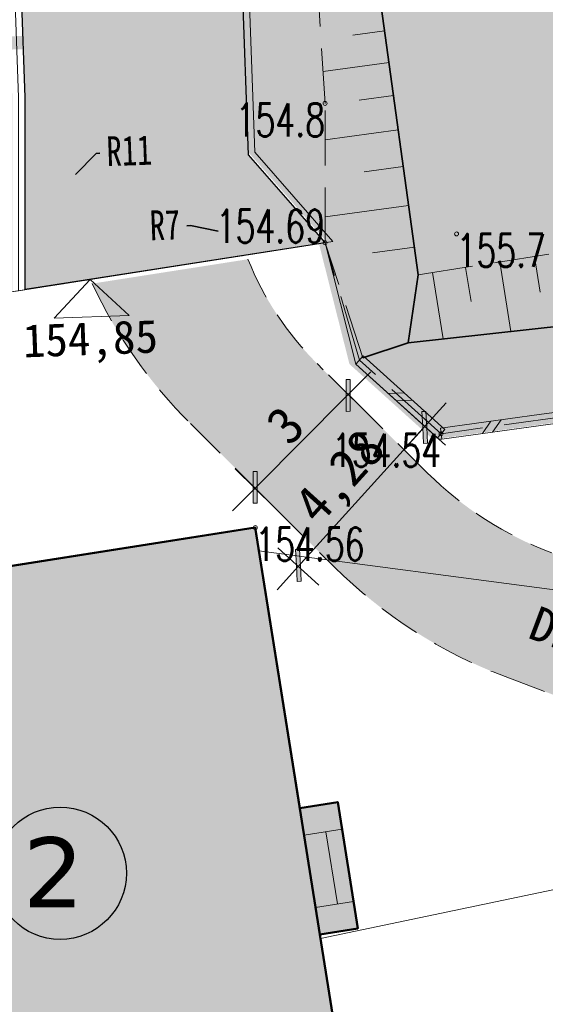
# Model space of a CAD drawing. Header units: feet. Extents: x 7493042 to 7493387, y 5986509 to 5986725.
# Tile 6 of 73: x 7493183 to 7493195, y 5986588 to 5986610. Entities that reach past the tile are written whole.
import ezdxf
from ezdxf import colors
from ezdxf.entities.mleader import LeaderData, LeaderLine
from ezdxf.enums import TextEntityAlignment as Align
from ezdxf.math import Vec2, Vec3

# ---------------------------------------------------------------- set-up
doc = ezdxf.new("R2010")
doc.units = ezdxf.units.FT
doc.header["$MEASUREMENT"] = 0
for name, pattern in [('1_1', [0]), ('1_OTKU', [2, 1.5, -0.5]), ('1_OTRK', [1.75, 1.25, -0.5]), ('1_OTRKG', [1.75, 1.25, -0.5]), ('2_EGBN', [0]), ('2_EGBO', [0]), ('2_EGBS', [0]), ('2_EGBSG', [0]), ('2_EGBU_A', [0]), ('3_SUCP', [0]), ('3_SUEP_A', [0]), ('HIDDEN2', [4.7625, 3.175, -1.5875])]:
    doc.linetypes.add(name, pattern=pattern)
doc.layers.get('0').update_dxf_attribs({"color": 250, "linetype": 'CONTINUOUS', "lineweight": 100})
doc.layers.get('Defpoints').update_dxf_attribs({"linetype": 'CONTINUOUS'})
doc.layers.add('1_DZIALKI', color=7, linetype='CONTINUOUS')
for name, color, linetype, lineweight in [('_budynek', 7, 'CONTINUOUS', 50), ('_droga', 7, 'CONTINUOUS', 30), ('_k_droga', 3, 'CONTINUOUS', 30), ('_k_kreskowanie', 250, 'CONTINUOUS', 5), ('_k_opis', 1, 'CONTINUOUS', 13), ('_k_widok', 7, 'CONTINUOUS', 18), ('_k_woda', 5, 'CONTINUOUS', 40), ('_k_wymiar', 7, 'CONTINUOUS', 13), ('_k_zarys', 7, 'HIDDEN2', 20), ('_k_ściany', 7, 'CONTINUOUS', 35), ('EGBB_L_0', 250, '2_EGBU_A', 50), ('EGBC_L_0', 7, '2_EGBN', 18), ('EGBE_L_3', 7, '2_EGBS', 18), ('EGBE_L_4', 7, '2_EGBO', 18), ('Obrys', 7, 'CONTINUOUS', 25), ('OTD_L_12', 7, 'CONTINUOUS', 18), ('OTK_L_4', 7, '1_OTKU', 18), ('OTO_L_0', 7, 'CONTINUOUS', 35), ('OTR_L_1', 7, '1_OTRK', 18), ('OTR_T_0', 7, 'CONTINUOUS', 18), ('OTR_T_1', 7, 'CONTINUOUS', 18), ('SUEP_L_0', 1, '3_SUEP_A', 18), ('WODA PROJ.', 150, 'CONTINUOUS', 30), ('WYMIAR-ARCH', 7, 'CONTINUOUS', 9)]:
    doc.layers.add(name, color=color, linetype=linetype, lineweight=lineweight)
doc.layers.add('_k_niewidoczna', color=72, linetype='CONTINUOUS', lineweight=9, plot=False)
doc.layers.add('SUCP_L_0', color=7, linetype='3_SUCP', lineweight=18, true_color=0xd200d2)
doc.styles.add('GENERATED_STYLE_1', font='MS Gothic.ttf')
doc.styles.add('GENERATED_STYLE_2', font='MS Gothic.ttf')
doc.styles.get("Standard").update_dxf_attribs({"font": 'Simplex.SHX', "width": 0.75})
doc.dimstyles.new('zag 500', dxfattribs={"dimtxt": 0.85, "dimasz": 0.09, "dimexe": 1.25, "dimexo": 0.625, "dimgap": 0.1, "dimtad": 1, "dimtxsty": 'GENERATED_STYLE_1', "dimblk": 'W', "dimcen": 2.5, "dimse1": 1, "dimse2": 1, "dimclrd": 7, "dimclrt": 256, "dimadec": 0, "dimazin": 0, "dimtfac": 1, "dimtmove": 0, "dimatfit": 0, "dimfxl": 1.25, "dimlwd": 5, "dimarcsym": 0})

# ---------------------------------------------------------------- blocks, each defined once
blk = doc.blocks.new('2_OTRN')
at = {"linetype": 'Continuous'}
blk.add_circle((0, 0), 0.045, dxfattribs=at)
blk = doc.blocks.new('2_OTRS')
at = {"linetype": 'Continuous'}
blk.add_circle((0, 0), 0.045, dxfattribs=at)
blk = doc.blocks.new('W')
at = {"layer": 'WYMIAR-ARCH'}
h = blk.add_hatch(color=256, dxfattribs=at)
h.paths.add_polyline_path([(0, 0.76), (0, 0), (0.65, 0), (2.98, 2.33), (2.27, 3.04)])
h.paths.add_polyline_path([(-0.56, 0.21), (-0.76, 0), (0, 0), (0, 0.76)])
h.paths.add_polyline_path([(0, -0.65), (0.15, -0.5), (0.65, 0), (0, 0)])
h.paths.add_polyline_path([(0, 0), (-0.76, 0), (-3.39, -2.62), (-2.68, -3.33), (0, -0.65)])
blk.add_hatch(color=256, dxfattribs=at).paths.add_polyline_path([(-0.76, 0), (-3.39, -2.62), (-2.68, -3.33), (0, -0.65), (0, 0)])
for p, q in [((0, -7), (0, 7)), ((-0.56, 0.21), (2.27, 3.04)), ((2.27, 3.04), (2.98, 2.33)), ((-8, 0), (8, 0)), ((-0.56, 0.21), (-3.39, -2.62)), ((0.15, -0.5), (2.98, 2.33)), ((0.15, -0.5), (-2.68, -3.33)), ((-3.39, -2.62), (-2.68, -3.33))]:
    blk.add_line(p, q, dxfattribs=at)
blk = doc.blocks.new('*D526')
at = {"layer": '_k_wymiar', "color": 7, "lineweight": 5, "transparency": 16777216}
blk.add_line((25.54, -28.731), (27.599, -26.804), dxfattribs=at)
at = {"layer": 'Defpoints', "color": 0, "transparency": 16777216}
for p in [(27.665, -26.743), (28.096, -27.204), (25.905, -29.253)]:
    blk.add_point(p, dxfattribs=at)
at = {"layer": '_k_wymiar', "color": 7, "lineweight": 5, "transparency": 16777216, "xscale": 0.09, "yscale": 0.09, "zscale": 0.09}
for p, rotation in [((27.665, -26.743), 43.09050239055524), ((25.474, -28.792), 223.0905023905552)]:
    blk.add_blockref('W', p, dxfattribs=dict(at, rotation=rotation))
at = {"layer": '_k_wymiar', "transparency": 16777216, "insert": (26.211, -27.384), "char_height": 0.85, "attachment_point": 5, "rotation": 43.0905, "style": 'GENERATED_STYLE_1'}
blk.add_mtext('3', dxfattribs=at)
blk = doc.blocks.new('*D527')
at = {"layer": '_k_wymiar', "color": 7, "lineweight": 5, "transparency": 16777216}
blk.add_line((26.452, -30.533), (29.308, -27.596), dxfattribs=at)
at = {"layer": 'Defpoints', "color": 0, "transparency": 16777216}
for p in [(28.881, -27.055), (29.371, -27.531), (25.899, -30.121)]:
    blk.add_point(p, dxfattribs=at)
at = {"layer": '_k_wymiar', "color": 7, "lineweight": 5, "transparency": 16777216, "xscale": 0.09, "yscale": 0.09, "zscale": 0.09}
for p, rotation in [((29.371, -27.531), 45.80049299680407), ((26.389, -30.597), 225.8004929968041)]:
    blk.add_blockref('W', p, dxfattribs=dict(at, rotation=rotation))
at = {"layer": '_k_wymiar', "transparency": 16777216, "insert": (27.465, -28.661), "char_height": 0.85, "attachment_point": 5, "rotation": 45.8005, "style": 'GENERATED_STYLE_1'}
blk.add_mtext('4,28', dxfattribs=at)
blk = doc.blocks.new('pzt_sanit')
at = {"layer": '_k_woda', "linetype": 'ByBlock', "lineweight": 40, "const_width": 0.3}
blk.add_lwpolyline([(-5.846, -0.217), (-5.813, -1.111), (-4.792, -3.908), (-3.227, -46.049), (-3.667, -46.51), (-14.53, -46.869), (-23.229, -54.09), (-22.397, -57.955)], dxfattribs=at)
blk = doc.blocks.new('dz_89')
at = {"layer": '_k_droga', "transparency": 33554483}
h = blk.add_hatch(color=1, dxfattribs=at)
h.dxf.hatch_style = 1
h.paths.add_polyline_path([(37.393, 16.97), (32.135, 16.97, 0.189501), (24.644, 14.025, -0.021986), (24.89, 13.09, 0.037008), (26.512, 12.97), (37.393, 12.97)], flags=17)
h.paths.add_polyline_path([(25.475, -23.498), (21.921, -23.92, -0.097719), (21.101, -19.741), (21.141, 10.746, 0.180353), (19.438, 15.331), (16.177, 19.107, -0.090114), (14.18, 22.495), (17.933, 23.878, 0.090114), (19.204, 21.722), (21.215, 19.394, 0.217942), (26.512, 16.97), (37.393, 16.97), (37.393, 12.97), (32.135, 12.97, 0.413835), (25.135, 5.979), (25.1, -21.228, 0.082721)])
at = {"layer": '_k_droga', "transparency": 33554457}
h = blk.add_hatch(color=1, dxfattribs=at)
h.dxf.hatch_style = 1
edge = h.paths.add_edge_path()
edge.add_line((45.037, -52.748), (39.55, -55.361))
edge.add_line((39.55, -55.361), (40.92, -58.031))
edge.add_line((40.92, -58.031), (46.488, -55.38))
edge.add_arc((40.698, -46.027), 11, 301.7599, 427.211)
edge.add_line((44.959, -35.886), (32.139, -30.503))
edge.add_arc((35.237, -23.127), 8, 223.0905, 247.2214, ccw=False)
edge.add_line((29.395, -28.592), (28.096, -27.204))
edge.add_line((28.096, -27.204), (26.988, -26.019))
edge.add_arc((32.1, -21.237), 7, 199.6794, 223.0905, ccw=False)
edge.add_line((25.508, -23.594), (21.96, -24.016))
edge.add_arc((32.101, -19.755), 11, 202.7918, 223.0905)
edge.add_line((24.068, -27.27), (27.204, -30.642))
edge.add_arc((35.246, -23.114), 11.015, 223.1068, 246.7087)
edge.add_line((30.89, -33.232), (37.387, -35.96))
edge.add_line((37.387, -35.96), (43.795, -38.651))
edge.add_arc((40.698, -46.027), 8, -57.151, 67.2214, ccw=False)
at = {"layer": '_k_kreskowanie', "ltscale": 0.01, "transparency": 33554559}
h = blk.add_hatch(dxfattribs=at)
h.set_pattern_fill('AR-B816', color=256, scale=0.04)
edge = h.paths.add_edge_path()
edge.add_line((25.62, -5.244), (25.634, 5.479))
edge.add_arc((32.884, 5.47), 7.25, 90, 179.926, ccw=False)
edge.add_line((32.884, 12.72), (37.393, 12.72))
edge.add_line((37.393, 12.72), (37.393, 17.22))
edge.add_line((37.393, 17.22), (27.071, 17.22))
edge.add_arc((27.071, 24.47), 7.25, 220.8203, 270, ccw=False)
edge.add_line((21.585, 19.731), (19.582, 22.048))
edge.add_arc((24.501, 26.297), 6.5, 180.0009, 220.8204, ccw=False)
edge.add_line((18.001, 26.297), (18.001, 37.625))
edge.add_line((18.001, 37.625), (13.001, 37.625))
edge.add_line((13.001, 37.625), (13.001, 26.297))
edge.add_arc((24.502, 26.297), 11.5, 180.0006, 220.8202)
edge.add_line((15.799, 18.78), (19.06, 15.005))
edge.add_arc((14.141, 10.756), 6.5, -0.0737, 40.8197, ccw=False)
edge.add_line((20.641, 10.747), (20.601, -19.74))
edge.add_line((20.601, -19.74), (20.44, -24.096))
edge.add_line((20.44, -24.096), (27.266, -23.285))
edge.add_line((27.266, -23.285), (25.6, -21.229))
edge.add_line((25.6, -21.229), (25.62, -5.244))
at = {"layer": '_k_kreskowanie', "transparency": 33554534}
h = blk.add_hatch(color=252, dxfattribs=at)
h.dxf.hatch_style = 1
h.paths.add_polyline_path([(26.567, -38.954), (27.431, -38.85), (27.083, -35.971), (26.219, -36.075), (25.447, -29.682), (5.761, -32.034), (6.798, -41.177), (5.858, -41.284), (4.9, -42.672), (5.139, -45.111), (6.478, -46.092), (7.421, -45.95), (7.558, -47.142), (13.215, -46.493), (13.215, -46.494), (13.246, -46.741), (21.58, -45.709), (21.549, -45.461), (27.276, -44.83)])
at = {"layer": '_k_widok', "true_color": 0x727430, "transparency": 33554483}
h = blk.add_hatch(color=67, dxfattribs=at)
h.dxf.hatch_style = 1
edge = h.paths.add_edge_path()
edge.add_line((12.709, 26.381), (7.709, 26.381))
edge.add_line((7.709, 26.381), (7.709, 37.781))
edge.add_line((7.709, 37.781), (6.37, 37.781))
edge.add_line((6.37, 37.781), (5.616, 14.495))
edge.add_line((5.616, 14.495), (18.804, 14.912))
edge.add_line((18.804, 14.912), (15.543, 18.687))
edge.add_arc((24.359, 26.303), 11.65, 180.0006, 220.8202, ccw=False)
edge.add_line((12.709, 26.303), (12.709, 26.381))
h.paths.add_polyline_path([(40.369, 42.128), (6.46, 40.548), (6.37, 37.781), (20.179, 37.781), (20.179, 39.051), (40.389, 39.051)])
h.paths.add_polyline_path([(40.389, 27.151), (32.289, 27.151), (32.289, 24.751), (31.129, 24.751), (31.129, 22.415), (31.249, 22.415), (31.249, 18.795), (31.129, 18.795), (31.129, 17.375), (37.401, 17.375)], flags=16)
edge = h.paths.add_edge_path()
edge.add_line((28.969, 24.751), (18.202, 24.751))
edge.add_arc((24.359, 26.303), 6.35, 194.1472, 220.8203)
edge.add_line((19.554, 22.152), (19.677, 22.009))
edge.add_line((19.677, 22.009), (22.761, 18.727))
edge.add_arc((26.929, 24.475), 7.1, 234.0549, 270)
edge.add_line((26.929, 17.375), (28.969, 17.375))
edge.add_line((28.969, 17.375), (28.969, 18.795))
edge.add_line((28.969, 18.795), (28.849, 18.795))
edge.add_line((28.849, 18.795), (28.849, 22.415))
edge.add_line((28.849, 22.415), (28.969, 22.415))
edge.add_line((28.969, 22.415), (28.969, 24.751))
edge = h.paths.add_edge_path()
edge.add_arc((13.998, 10.761), 6.35, 359.926, 400.8197)
edge.add_line((18.804, 14.912), (5.61, 14.495))
edge.add_line((5.61, 14.495), (5.006, -5.566))
edge.add_line((5.006, -5.566), (4.942, -30.191))
edge.add_line((4.942, -30.191), (-10.953, -30.011))
edge.add_line((-10.953, -30.011), (-7.98, -62.864))
edge.add_line((-7.98, -62.864), (26.627, -58.205))
edge.add_line((26.627, -58.205), (32.591, -54.964))
edge.add_line((32.591, -54.964), (40.396, -43.595))
edge.add_line((40.396, -43.595), (36.092, -43.967))
edge.add_line((36.092, -43.967), (27.134, -44.825))
edge.add_line((27.134, -44.825), (21.407, -45.456))
edge.add_line((21.407, -45.456), (21.762, -48.257))
edge.add_line((21.762, -48.257), (13.384, -49.23))
edge.add_line((13.384, -49.23), (13.211, -47.695))
edge.add_line((13.211, -47.695), (7.145, -48.465))
edge.add_line((7.145, -48.465), (4.159, -45.613))
edge.add_line((4.159, -45.613), (3.796, -42.437))
edge.add_line((3.796, -42.437), (5.607, -40.023))
edge.add_line((5.607, -40.023), (4.509, -31.21))
edge.add_line((4.509, -31.21), (7.406, -30.84))
edge.add_line((7.406, -30.84), (7.354, -25.591))
edge.add_line((7.354, -25.591), (13.524, -24.896))
edge.add_line((13.524, -24.896), (20.147, -24.109))
edge.add_line((20.147, -24.109), (20.309, -19.732))
edge.add_line((20.309, -19.732), (20.348, 10.753))
edge = h.paths.add_edge_path(flags=16)
edge.add_line((13.019, -13.439), (8.44, -13.339))
edge.add_line((8.44, -13.339), (8.266, -8.384))
edge.add_line((8.266, -8.384), (6.892, -8.398))
edge.add_line((6.892, -8.398), (6.955, 13.775))
edge.add_line((6.955, 13.775), (18.002, 13.775))
edge.add_line((18.002, 13.775), (17.98, -3.657))
edge.add_line((17.98, -3.657), (18.836, -3.658))
edge.add_line((18.836, -3.658), (18.835, -5.039))
edge.add_line((18.835, -5.039), (17.978, -5.038))
edge.add_line((17.978, -5.038), (17.974, -8.28))
edge.add_line((17.974, -8.28), (19.777, -8.507))
edge.add_line((19.777, -8.507), (19.728, -11.447))
edge.add_line((19.728, -11.447), (18.066, -11.465))
edge.add_line((18.066, -11.465), (18.025, -13.375))
edge.add_line((18.025, -13.375), (18.318, -13.481))
edge.add_line((18.318, -13.481), (18.314, -14.581))
edge.add_line((18.314, -14.581), (20.316, -14.583))
edge.add_line((20.316, -14.583), (20.313, -16.583))
edge.add_line((20.313, -16.583), (18.311, -16.581))
edge.add_line((18.311, -16.581), (18.302, -17.48))
edge.add_line((18.302, -17.48), (14.302, -17.464))
edge.add_line((14.302, -17.464), (14.318, -13.464))
edge.add_line((14.318, -13.464), (13.019, -13.439))
edge = h.paths.add_edge_path()
edge.add_line((70.705, -22.957), (71.447, -22.857))
edge.add_line((71.447, -22.857), (69.849, 11.458))
edge.add_line((69.849, 11.458), (26.862, 9.456))
edge.add_arc((32.742, 5.475), 7.1, 145.8996, 179.926)
edge.add_line((25.642, 5.484), (25.628, -5.239))
edge.add_line((25.628, -5.239), (25.607, -21.17))
edge.add_line((25.607, -21.17), (27.3, -23.259))
edge.add_line((27.3, -23.259), (27.123, -23.279))
edge.add_line((27.123, -23.279), (27.717, -26.056))
edge.add_line((27.717, -26.056), (29.537, -27.826))
edge.add_line((29.537, -27.826), (29.603, -27.828))
edge.add_line((29.603, -27.828), (36.526, -27.133))
edge.add_line((36.526, -27.133), (36.263, -25.09))
edge.add_line((36.263, -25.09), (36.078, -24.663))
edge.add_line((36.078, -24.663), (35.156, -23.368))
edge.add_line((35.156, -23.368), (35.004, -22.591))
edge.add_line((35.004, -22.591), (39.106, -22.112))
edge.add_line((39.106, -22.112), (39.204, -22.948))
edge.add_line((39.204, -22.948), (38.265, -25.074))
edge.add_line((38.265, -25.074), (38.502, -26.896))
edge.add_line((38.502, -26.896), (39.514, -26.795))
edge.add_line((39.514, -26.795), (41.058, -26.64))
edge.add_line((41.058, -26.64), (43.632, -26.383))
edge.add_line((43.632, -26.383), (44.919, -26.255))
edge.add_line((44.919, -26.255), (47.492, -25.997))
edge.add_line((47.492, -25.997), (49.958, -25.731))
edge.add_line((49.958, -25.731), (52.312, -25.456))
edge.add_line((52.312, -25.456), (58.197, -24.769))
edge.add_line((58.197, -24.769), (59.374, -24.632))
edge.add_line((59.374, -24.632), (60.551, -24.494))
edge.add_line((60.551, -24.494), (60.21, -21.286))
edge.add_line((60.21, -21.286), (62.11, -21.056))
edge.add_line((62.11, -21.056), (62.426, -24.13))
edge.add_line((62.426, -24.13), (64.212, -25.367))
edge.add_line((64.212, -25.367), (70.909, -24.475))
edge.add_line((70.909, -24.475), (70.705, -22.957))
h.paths.add_polyline_path([(43.909, 33.171), (43.409, 33.171)], flags=17)
h.paths.add_polyline_path([(51.809, 33.171), (52.309, 33.171), (52.258, 33.171)], flags=17)
h.paths.add_polyline_path([(51.609, 31.971), (51.109, 31.971)], flags=17)
h.paths.add_polyline_path([(50.409, 31.971), (50.909, 31.971)], flags=17)
h.paths.add_polyline_path([(49.709, 31.971), (50.209, 31.971)], flags=17)
h.paths.add_polyline_path([(49.509, 33.171), (49.009, 34.888)], flags=17)
h.paths.add_polyline_path([(48.309, 31.971), (48.809, 31.971)], flags=17)
h.paths.add_polyline_path([(48.109, 31.971), (47.609, 31.971)], flags=17)
h.paths.add_polyline_path([(47.409, 31.971), (46.909, 31.971)], flags=17)
h.paths.add_polyline_path([(46.209, 33.171), (46.709, 33.171)], flags=17)
h.paths.add_polyline_path([(46.009, 31.971), (45.509, 31.971)], flags=17)
h.paths.add_polyline_path([(45.309, 31.971), (44.809, 31.971)], flags=17)
h.paths.add_polyline_path([(44.609, 31.971), (44.109, 31.971)], flags=17)
h.paths.add_polyline_path([(53.102, 26.899), (52.684, 34.888), (62.67, 35.411), (63.088, 27.421)], flags=16)
edge = h.paths.add_edge_path()
edge.add_line((42.969, 26.899), (42.969, 27.831))
edge.add_line((42.969, 27.831), (40.389, 27.831))
edge.add_line((40.389, 27.831), (40.389, 27.171))
edge.add_line((40.389, 27.171), (37.401, 17.375))
edge.add_line((37.401, 17.375), (37.401, 12.575))
edge.add_line((37.401, 12.575), (32.742, 12.575))
edge.add_arc((32.742, 5.475), 7.1, 90, 145.8996)
edge.add_line((26.862, 9.456), (69.849, 11.458))
edge.add_line((69.849, 11.458), (68.36, 43.432))
edge.add_line((68.36, 43.432), (40.369, 42.128))
edge.add_line((40.369, 42.128), (40.389, 39.051))
edge.add_line((40.389, 39.051), (40.389, 36.791))
edge.add_line((40.389, 36.791), (42.989, 36.791))
edge.add_line((42.989, 36.791), (42.989, 34.888))
edge.add_line((42.989, 34.888), (52.684, 34.888))
edge.add_line((52.684, 34.888), (53.102, 26.899))
edge.add_line((53.102, 26.899), (42.969, 26.899))
at = {"layer": '_budynek'}
blk.add_lwpolyline([(5.761, -32.034), (25.447, -29.682), (26.219, -36.075), (27.083, -35.971), (27.431, -38.85), (26.567, -38.954), (27.276, -44.83), (21.549, -45.461), (21.58, -45.709), (13.244, -46.741), (13.215, -46.493), (7.558, -47.142), (7.421, -45.95), (6.478, -46.092), (5.139, -45.111), (4.9, -42.672), (5.858, -41.284), (6.798, -41.177), (5.761, -32.034)], dxfattribs=at)
at = {"layer": '_droga'}
blk.add_lwpolyline([(20.44, -24.096), (20.44, -24.096), (20.601, -19.74), (20.641, 10.747, 0.180349), (19.06, 15.005), (15.799, 18.78, -0.180016), (13.001, 26.297), (13.001, 37.625), (13.001, 37.625), (18.001, 37.625), (18.001, 26.297, 0.180016), (19.582, 22.048), (19.706, 21.905), (21.585, 19.731, 0.217942), (27.071, 17.22), (37.393, 17.22), (37.393, 12.72), (32.884, 12.72, 0.413835), (25.634, 5.479), (25.62, -5.244), (25.6, -21.229), (27.266, -23.285), (20.44, -24.096)], format="xyb", dxfattribs=at)
at = {"layer": '_k_niewidoczna'}
for points in [[(58.339, -24.775), (52.455, -25.462), (50.101, -25.736), (47.635, -26.003), (45.061, -26.26), (43.774, -26.388), (41.2, -26.646), (39.656, -26.8), (38.645, -26.901), (38.648, -26.93), (38.407, -25.079), (39.347, -22.953), (39.249, -22.117), (35.147, -22.597), (35.298, -23.373), (36.221, -24.668), (36.405, -25.095), (36.668, -27.139), (29.746, -27.834), (29.679, -27.831), (27.859, -26.062), (27.266, -23.285), (13.667, -24.901)], [(14.44, -30.997), (25.447, -29.682), (26.219, -36.075), (27.083, -35.971), (27.431, -38.85), (26.567, -38.954), (27.276, -44.83)]]:
    blk.add_lwpolyline(points, dxfattribs=at)
at = {"layer": '_k_widok'}
blk.add_lwpolyline([(12.851, 37.775), (12.851, 37.775), (18.151, 37.775), (18.151, 26.297, 0.180016), (19.696, 22.146), (19.82, 22.003), (21.698, 19.829, 0.217942), (27.071, 17.37), (37.543, 17.37), (37.543, 12.57), (32.884, 12.57, 0.413835), (25.784, 5.479), (25.77, -5.244), (25.75, -21.176), (27.442, -23.264), (20.29, -24.114), (20.451, -19.737), (20.491, 10.747, 0.180349), (18.946, 14.907), (15.685, 18.682, -0.180016), (12.851, 26.297), (12.851, 26.375)], format="xyb", dxfattribs=at)
for points in [[(27.266, -23.285), (13.667, -24.901)], [(22.769, -24.769), (21.921, -23.92), (21.072, -24.769), (22.769, -24.769)]]:
    blk.add_lwpolyline(points, dxfattribs=at)
at = {"layer": '_k_widok', "color": 5}
blk.add_lwpolyline([(5.761, -32.034), (25.447, -29.682), (26.219, -36.075), (27.083, -35.971), (27.431, -38.85), (26.567, -38.954), (27.276, -44.83), (21.549, -45.461), (21.904, -48.263), (13.527, -49.236), (13.246, -46.741), (13.215, -46.493), (7.558, -47.142), (7.421, -45.95), (6.478, -46.092), (5.139, -45.111), (4.9, -42.672), (5.858, -41.284), (6.798, -41.177), (5.761, -32.034)], dxfattribs=at)
at = {"layer": '_k_zarys', "color": 1, "ltscale": 0.3, "const_width": 0.2}
blk.add_lwpolyline([(25.475, -23.498, -0.082721), (25.1, -21.228), (25.141, 10.741, 0.180349), (22.465, 17.946), (19.204, 21.722, -0.090114), (17.933, 23.878), (14.18, 22.495, 0.090114), (16.177, 19.107), (19.438, 15.331, -0.180349), (21.141, 10.747), (21.101, -19.741, 0.097719), (21.921, -23.92)], format="xyb", dxfattribs=at)
at = {"layer": '_k_zarys', "color": 1, "ltscale": 0.3}
for points in [[(40.92, -58.031), (46.488, -55.38, 0.609512), (44.959, -35.886), (32.139, -30.503, -0.105682), (29.395, -28.592), (28.096, -27.204), (26.988, -26.019, -0.102507), (25.508, -23.594)], [(21.96, -24.016, 0.088802), (24.068, -27.27), (25.905, -29.253), (27.204, -30.642, 0.105682), (30.978, -33.269), (43.797, -38.652, -0.603013), (45.037, -52.748), (39.55, -55.361)]]:
    blk.add_lwpolyline(points, format="xyb", dxfattribs=at)
at = {"layer": 'Obrys', "lineweight": 25}
blk.add_circle((20.74, -37.349), 1.5, dxfattribs=at)
at = {"layer": '1_DZIALKI', "lineweight": 9, "style": 'GENERATED_STYLE_1'}
blk.add_text('154,85', height=0.75, rotation=0, dxfattribs=at).set_placement((21.871, -25.353), align=Align.MIDDLE)
at = {"layer": '_k_opis', "color": 1, "linetype": 'Continuous', "style": 'GENERATED_STYLE_2'}
blk.add_text('DROGA POŻAROWA', height=0.78, rotation=337.2214, dxfattribs=at).set_placement((31.494, -32.397))
at = {"layer": 'Obrys', "lineweight": 20, "insert": (21.311, -36.554), "char_height": 1.5911, "width": 1.76347, "attachment_point": 3, "rotation": 357.8731, "style": 'GENERATED_STYLE_1'}
blk.add_mtext('{\\fVerdana|b0|i0|c238|p34;2}', dxfattribs=at)
at = {"layer": '_k_wymiar'}
for p1, p2, distance, picture, middle in [((25.905, -29.253), (28.096, -27.204), 0.631, '*D526', (26.211, -27.384)), ((25.899, -30.121), (28.881, -27.055), -0.683, '*D527', (27.465, -28.661))]:
    dim = blk.add_aligned_dim(p1=p1, p2=p2, distance=distance, dimstyle='zag 500', dxfattribs=at)
    dim.commit()
    dim.dimension.update_dxf_attribs({"geometry": picture, "text_midpoint": middle})
at = {"layer": '_k_opis', "color": 1, "lineweight": 0, "ltscale": 40}
ml = blk.add_multileader_mtext('Standard', dxfattribs=at)
ml.set_content('{\\f@MS Gothic|b0|i0|c238|p49;\\H0.9x;R11\\A1;\\Fsimplex|c238;\\H1.1111x;\\W0.9;\\T0.9; }', color=1)
ml.set_leader_properties(color=1)
ml.build(insert=Vec2(0, 0))
ml.multileader.update_dxf_attribs({"text_left_attachment_type": 2, "text_right_attachment_type": 2, "dogleg_length": 0.36, "arrow_head_size": 0.5})
ctx = ml.context
ctx.base_point, ctx.char_height, ctx.arrow_head_size, ctx.landing_gap_size, ctx.plane_origin = Vec3(22.246, -21.069), 0.75, 0.5, 0.15, Vec3(42.793, -32.717)
ctx.left_attachment, ctx.right_attachment = 2, 2
notes = []
notes.append((ctx, [(1, (1, 1, 0), (22.16, -21.069), (1, 0), 0.0862, [(0, [(21.307, -21.87)], 0, [])])]))
ctx.mtext.insert, ctx.mtext.width, ctx.mtext.defined_height, ctx.mtext.flow_direction = Vec3(22.396, -20.694), 1.6602, 2.343, 5
ml = blk.add_multileader_mtext('Standard', dxfattribs=at)
ml.set_content('{\\f@MS Gothic|b0|i0|c238|p49;\\H0.9x;R7\\A1;\\Fsimplex|c238;\\H1.1111x;\\W0.9;\\T0.9; }', color=1)
ml.set_leader_properties(color=1)
ml.build(insert=Vec2(0, 0))
ml.multileader.update_dxf_attribs({"text_left_attachment_type": 2, "text_right_attachment_type": 2, "dogleg_length": 0.36, "arrow_head_size": 0.5})
ctx = ml.context
ctx.base_point, ctx.char_height, ctx.arrow_head_size, ctx.landing_gap_size, ctx.plane_origin = Vec3(23.267, -22.784), 0.75, 0.5, 0.15, Vec3(44.403, -30.27)
ctx.left_attachment, ctx.right_attachment, ctx.text_align_type = 2, 2, 2
notes.append((ctx, [(0, (1, 1, 0), (24.237, -22.784), (-1, 0), 0.0862, [(0, [(25.34, -23.057)], 0, [])])]))
ctx.mtext.insert, ctx.mtext.width, ctx.mtext.defined_height, ctx.mtext.alignment, ctx.mtext.flow_direction = Vec3(24.001, -22.409), 1.6602, 2.343, 3, 5
for ctx, leaders in notes:
    for number, flags, end, landing, length, lines in leaders:
        leader = LeaderData()
        leader.index, (leader.has_last_leader_line, leader.has_dogleg_vector, leader.attachment_direction) = number, flags
        leader.last_leader_point, leader.dogleg_vector, leader.dogleg_length = Vec3(end), Vec3(landing), length
        for number, points, colour, breaks in lines:
            line = LeaderLine()
            line.index, line.vertices, line.color, line.breaks = number, Vec3.list(points), colors.encode_raw_color(colour), breaks
            leader.lines.append(line)
        ctx.leaders.append(leader)
at = {"layer": 'WODA PROJ.', "color": 190, "lineweight": 100, "rotation": 357.8731450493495}
blk.add_blockref('pzt_sanit', (31.351, 27.825), dxfattribs=at)

msp = doc.modelspace()

# ---------------------------------------------------------------- linework, layer by layer
at = {"layer": 'EGBB_L_0', "linetype": '2_EGBU_A'}
for p, q in [((7493188.46, 5986598.41), (7493168.875, 5986595.329)), ((7493190.85, 5986583.34), (7493188.46, 5986598.41))]:
    msp.add_line(p, q, dxfattribs=at)
at = {"layer": 'EGBC_L_0', "linetype": '2_EGBN'}
for p, q in [((7493168.875, 5986595.329), (7493188.46, 5986598.41)), ((7493188.46, 5986598.41), (7493190.85, 5986583.34))]:
    msp.add_line(p, q, dxfattribs=at)
at = {"layer": 'EGBE_L_3', "linetype": '2_EGBSG'}
msp.add_line((7493190.425, 5986591.573), (7493189.566, 5986591.437), dxfattribs=at)
at = {"layer": 'EGBE_L_3', "linetype": '2_EGBS'}
for p, q in [((7493190.06, 5986591.515), (7493190.32, 5986589.876)), ((7493190.425, 5986591.573), (7493190.685, 5986589.934)), ((7493189.826, 5986589.798), (7493189.566, 5986591.437)), ((7493190.685, 5986589.934), (7493189.826, 5986589.798))]:
    msp.add_line(p, q, dxfattribs=at)
msp.add_point((7493189.566, 5986591.437), dxfattribs=at)
at = {"layer": 'EGBE_L_4', "linetype": '2_EGBO'}
for p, q in [((7493189.469, 5986592.049), (7493190.328, 5986592.186)), ((7493190.328, 5986592.186), (7493190.425, 5986591.573)), ((7493189.566, 5986591.437), (7493189.469, 5986592.049)), ((7493190.425, 5986591.573), (7493189.566, 5986591.437)), ((7493189.826, 5986589.798), (7493190.685, 5986589.934)), ((7493190.685, 5986589.934), (7493190.782, 5986589.322)), ((7493189.923, 5986589.185), (7493189.826, 5986589.798)), ((7493190.782, 5986589.322), (7493189.923, 5986589.185))]:
    msp.add_line(p, q, dxfattribs=at)
at = {"layer": 'OTD_L_12'}
for p, q in [((7493190.736, 5986602.117), (7493190.904, 5986602.303)), ((7493192.754, 5986600.633), (7493190.904, 5986602.303)), ((7493192.586, 5986600.447), (7493190.736, 5986602.117)), ((7493191.829, 5986601.468), (7493191.476, 5986601.449)), ((7493192.014, 5986601.301), (7493191.661, 5986601.282)), ((7493197.24, 5986601.297), (7493194.946, 5986600.98)), ((7493197.274, 5986601.05), (7493194.98, 5986600.733)), ((7493194.946, 5986600.98), (7493192.653, 5986600.664)), ((7493193.8, 5986600.822), (7493193.604, 5986600.543)), ((7493194.029, 5986600.854), (7493193.834, 5986600.575)), ((7493192.586, 5986600.447), (7493192.754, 5986600.633)), ((7493192.687, 5986600.416), (7493192.653, 5986600.664)), ((7493194.98, 5986600.733), (7493192.687, 5986600.416))]:
    msp.add_line(p, q, dxfattribs=at)
at = {"layer": 'OTK_L_4', "linetype": '1_OTKU'}
for p, q in [((7493190.04, 5986604.87), (7493176.51, 5986602.75)), ((7493190.82, 5986602.21), (7493190.04, 5986604.87)), ((7493192.67, 5986600.54), (7493190.82, 5986602.21)), ((7493199.55, 5986601.49), (7493192.67, 5986600.54)), ((7493181.338, 5986597.289), (7493188.46, 5986598.41)), ((7493188.46, 5986598.41), (7493189.469, 5986592.049)), ((7493189.469, 5986592.049), (7493190.328, 5986592.186)), ((7493190.328, 5986592.186), (7493190.425, 5986591.573)), ((7493190.425, 5986591.573), (7493190.685, 5986589.934)), ((7493190.685, 5986589.934), (7493190.782, 5986589.322)), ((7493190.782, 5986589.322), (7493189.923, 5986589.185)), ((7493189.923, 5986589.185), (7493190.85, 5986583.34))]:
    msp.add_line(p, q, dxfattribs=at)
at = {"layer": 'OTO_L_0'}
for p, q in [((7493192.15, 5986604.14), (7493191.131, 5986611.57)), ((7493191.92, 5986602.6), (7493192.15, 5986604.14)), ((7493199.24, 5986603.4), (7493191.92, 5986602.6)), ((7493191.92, 5986602.6), (7493190.9, 5986602.26))]:
    msp.add_line(p, q, dxfattribs=at)
at = {"layer": 'OTR_L_1', "linetype": '1_OTRK'}
for p, q in [((7493190.04, 5986608.03), (7493189.63, 5986614.58)), ((7493190.04, 5986604.87), (7493190.04, 5986608.03)), ((7493190.9, 5986602.26), (7493190.04, 5986604.87)), ((7493199.24, 5986603.4), (7493191.92, 5986602.6)), ((7493191.92, 5986602.6), (7493190.9, 5986602.26))]:
    msp.add_line(p, q, dxfattribs=at)
at = {"layer": 'OTR_L_1', "linetype": '1_OTRKG'}
for p, q in [((7493191.13, 5986611.58), (7493192.15, 5986604.14)), ((7493192.15, 5986604.14), (7493198.07, 5986605.08))]:
    msp.add_line(p, q, dxfattribs=at)
at = {"layer": 'OTR_L_1', "linetype": '1_1'}
for p, q in [((7493191.391, 5986609.675), (7493190.67, 5986609.576)), ((7493191.49, 5986608.954), (7493189.995, 5986608.749)), ((7493191.592, 5986608.207), (7493190.816, 5986608.1)), ((7493191.699, 5986607.43), (7493190.04, 5986607.203)), ((7493191.813, 5986606.601), (7493190.926, 5986606.479)), ((7493191.934, 5986605.715), (7493190.04, 5986605.455)), ((7493192.064, 5986604.767), (7493191.112, 5986604.637)), ((7493193.997, 5986604.433), (7493194.247, 5986602.854)), ((7493194.786, 5986604.559), (7493194.914, 5986603.75)), ((7493192.474, 5986604.191), (7493192.713, 5986602.687)), ((7493193.226, 5986604.311), (7493193.348, 5986603.54))]:
    msp.add_line(p, q, dxfattribs=at)
at = {"layer": 'SUCP_L_0', "linetype": '3_SUCP'}
msp.add_line((7493188.543, 5986597.887), (7493229.217, 5986592.51), dxfattribs=at)
at = {"layer": 'SUEP_L_0', "linetype": '3_SUEP_A'}
msp.add_line((7493228.399, 5986597.19), (7493189.938, 5986589.091), dxfattribs=at)

# ---------------------------------------------------------------- block references
at = {"layer": 'OTR_T_0'}
for p in [(7493190.04, 5986604.87), (7493192.67, 5986600.54), (7493188.46, 5986598.41)]:
    msp.add_blockref('2_OTRS', p, dxfattribs=at)
at = {"layer": 'OTR_T_1'}
for p in [(7493190.04, 5986608.03), (7493193.02, 5986605.07)]:
    msp.add_blockref('2_OTRN', p, dxfattribs=at)

# ---------------------------------------------------------------- texts
at = {"layer": 'OTR_T_0', "lineweight": 9, "width": 0.7}
msp.add_text('154.69', height=0.75, dxfattribs=at).set_placement((7493190.04, 5986604.87), align=Align.RIGHT)
msp.add_text('154.54', height=0.75, dxfattribs=at).set_placement((7493192.67, 5986600.54), align=Align.TOP_RIGHT)
msp.add_text('154.56', height=0.75, dxfattribs=at).set_placement((7493188.46, 5986598.41), align=Align.TOP_LEFT)
at = {"layer": 'OTR_T_1', "lineweight": 9, "width": 0.7}
msp.add_text('154.8', height=0.75, dxfattribs=at).set_placement((7493190.04, 5986608.03), align=Align.TOP_RIGHT)
msp.add_text('155.7', height=0.75, dxfattribs=at).set_placement((7493193.02, 5986605.07), align=Align.TOP_LEFT)

# ---------------------------------------------------------------- next in the draw order: block references
at = {"layer": '_k_ściany', "rotation": 2.126854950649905}
msp.add_blockref('dz_89', (7493161.929, 5986627.127), dxfattribs=at)

doc.saveas('drawing.dxf')
